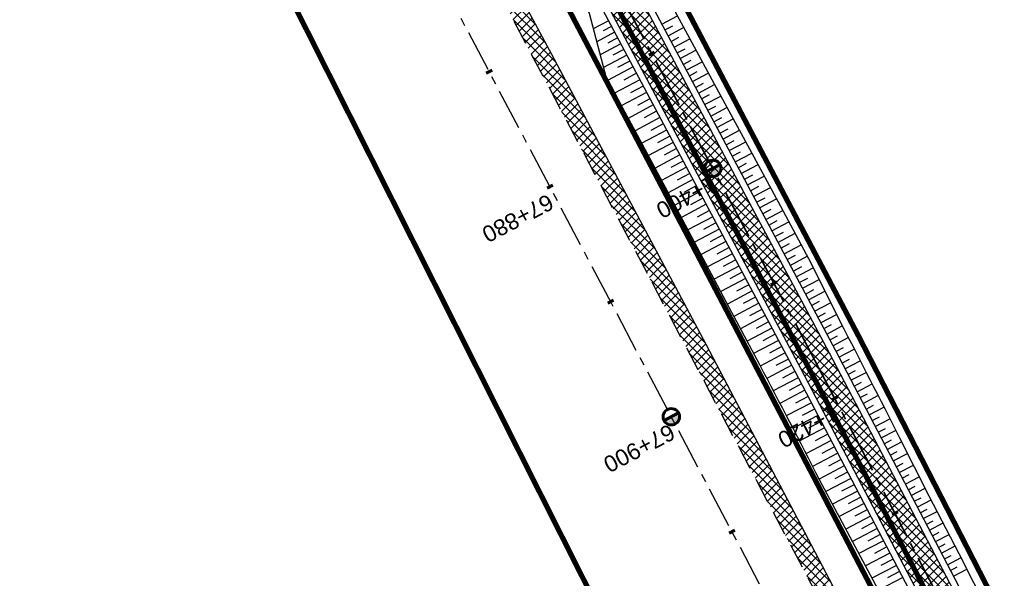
# Model space of a CAD drawing. Header units: metres. Extents: x 7529682 to 7533751, y 5721195 to 5727842.
# Tile 120 of 179: x 7530319 to 7530394, y 5726530 to 5726572. Entities that reach past the tile are written whole.
import ezdxf

# ---------------------------------------------------------------- set-up
doc = ezdxf.new("R2010")
doc.units = ezdxf.units.M
for name, pattern in [('817-dzialki-09-05-04$0$HIDDEN', [0.375, 0.25, -0.125]), ('ACAD_ISO05W100', [33, 24, -3, 0, -3, 0, -3]), ('CENTER', [50.8, 31.75, -6.35, 6.35, -6.35]), ('CENTER2', [28.575, 19.05, -3.175, 3.175, -3.175]), ('HIDDEN', [9.525, 6.35, -3.175])]:
    doc.linetypes.add(name, pattern=pattern)
for name, color, linetype in [('C-DROGI-SYTUACJA', 7, 'Continuous'), ('C-DROGI-SYTUACJA-ETYKIETY', 7, 'Continuous'), ('D-hatch-pobocza', 131, 'Continuous'), ('D-pobocza', 60, 'Continuous'), ('D-rowy', 160, 'Continuous'), ('D-skarpa', 2, 'Continuous'), ('D-skarpa-kreskowanie', 2, 'Continuous')]:
    doc.layers.add(name, color=color, linetype=linetype)
for name, color, linetype, lineweight, true_color in [('D-ewidencja-numery', 7, 'Continuous', 50, 0x40ff00), ('D-hatch-ciag-pieszo-rowerowy', 7, 'Continuous', 13, 0xff9f80), ('D-LR-etap-III', 7, '817-dzialki-09-05-04$0$HIDDEN', 50, 0x00008f)]:
    doc.layers.add(name, color=color, linetype=linetype, lineweight=lineweight, true_color=true_color)
for name, color, linetype, lineweight in [('D-krawędzie', 3, 'Continuous', 30), ('D-obrzeża', 2, 'Continuous', 30), ('D-oś', 10, 'CENTER', 30), ('D-pas-drogowy', 7, 'ACAD_ISO05W100', 50)]:
    doc.layers.add(name, color=color, linetype=linetype, lineweight=lineweight)
doc.layers.add('poprzeczki', color=7, linetype='Continuous', true_color=0x0000c7)
doc.styles.get("Standard").update_dxf_attribs({"font": 'arial.ttf'})
pattern_1 = [(45, (0, 0), (-0.33675960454, 0.33675960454), []), (135, (0, 0), (-0.33675960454, -0.33675960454), [])]

# ---------------------------------------------------------------- blocks, each defined once
blk = doc.blocks.new('kilometraz')
at = {"linetype": 'ByBlock', "lineweight": -2}
blk.add_hatch(color=0, dxfattribs=at).paths.add_polyline_path([(0, -0.28125, 0.41421356), (0.28125, 0, 0.41421356), (0, 0.28125)])
at = {"color": 0, "linetype": 'ByBlock', "lineweight": -2}
blk.add_line((0, 0.28125), (0, -0.28125), dxfattribs=at)
blk.add_circle((0, 0), 0.28125, dxfattribs=at)
blk = doc.blocks.new('AeccTickLine')
at = {"color": 0, "linetype": 'ByBlock', "lineweight": -2}
blk.add_line((0, 1), (0, -1), dxfattribs=at)

msp = doc.modelspace()

# ---------------------------------------------------------------- hatches: boundary and pattern name
at = {"layer": 'D-hatch-ciag-pieszo-rowerowy'}
h = msp.add_hatch(dxfattribs=at)
h.set_pattern_fill('ANSI37', color=256, scale=0.15, style=0)
h.set_pattern_definition(pattern_1)
h.paths.add_polyline_path([(7530324.387, 5726654.066), (7530322.193, 5726652.869), (7530338.815, 5726621.306), (7530355.736, 5726588.901), (7530368.841, 5726564.244), (7530371.746, 5726564.106), (7530357.948, 5726590.066), (7530341.029, 5726622.467)])
h = msp.add_hatch(dxfattribs=at)
h.set_pattern_fill('ANSI37', color=256, scale=0.15, style=0)
h.set_pattern_definition(pattern_1)
h.paths.add_polyline_path([(7530404.057, 5726502.584), (7530380.911, 5726546.861), (7530371.746, 5726564.106), (7530368.841, 5726564.244), (7530378.7, 5726545.696), (7530401.842, 5726501.425), (7530423.333, 5726460.444), (7530443.712, 5726421.565), (7530466.681, 5726377.574), (7530482.337, 5726347.963), (7530485.291, 5726347.724), (7530468.894, 5726378.737), (7530445.927, 5726422.724), (7530425.547, 5726461.605)])
at = {"layer": 'D-hatch-pobocza'}
h = msp.add_hatch(dxfattribs=at)
h.set_pattern_fill('ANSI37', color=256, scale=0.15, style=0)
h.set_pattern_definition(pattern_1)
h.paths.add_polyline_path([(7530484.05, 5726334.34), (7530471.92, 5726357.11), (7530458.95, 5726381.07), (7530447.57, 5726403.23), (7530435.55, 5726425.46), (7530424.34, 5726446.96), (7530408.22, 5726477.68), (7530396.72, 5726499.26), (7530381.74, 5726527.87), (7530371.44, 5726547.5), (7530359.58, 5726569.81), (7530349.42, 5726588.72), (7530332.29, 5726621.37), (7530323.72, 5726638.05), (7530306.54, 5726670.82), (7530298.56, 5726686.33), (7530287.26, 5726707.54), (7530284.291, 5726713.261), (7530282.67, 5726712.404), (7530284.501, 5726708.94), (7530291.376, 5726695.94), (7530296.046, 5726687.107), (7530304.464, 5726671.187), (7530316.604, 5726648.181), (7530333.058, 5726617.014), (7530350.004, 5726585.006), (7530367.258, 5726552.316), (7530385.763, 5726517.235), (7530404.054, 5726482.546), (7530421.087, 5726450.182), (7530442.442, 5726409.661), (7530463.421, 5726369.85), (7530489.269, 5726320.828), (7530506.412, 5726288.291), (7530524.315, 5726254.784), (7530540.549, 5726224.891), (7530548.273, 5726210.669), (7530551.697, 5726207.035), (7530543.21, 5726222.9), (7530538.34, 5726232.11), (7530533.7, 5726240.35), (7530511.95, 5726280.97), (7530499.24, 5726305.31)])

# ---------------------------------------------------------------- linework, layer by layer
at = {"layer": 'C-DROGI-SYTUACJA', "color": 10, "linetype": 'CENTER2', "lineweight": 35, "ltscale": 0.2}
msp.add_lwpolyline([(7530272.969, 5726756.475), (7530281.424, 5726740.504, -0.065084), (7530284.142, 5726733.217), (7530284.891, 5726729.972, 0.064463), (7530289.362, 5726717.937), (7530322.484, 5726654.998), (7530339.922, 5726621.886), (7530356.842, 5726589.483), (7530379.806, 5726546.279), (7530402.949, 5726502.005), (7530424.44, 5726461.025), (7530444.82, 5726422.144)], format="xyb", dxfattribs=at)
at = {"layer": 'D-ewidencja-numery', "color": 12, "ltscale": 15, "true_color": 0xc70000}
msp.add_lwpolyline([(7530277.51, 5726760.213), (7530286.037, 5726744.107), (7530288.097, 5726735.884), (7530290.394, 5726725.047), (7530296.177, 5726713.583), (7530302.726, 5726701.182), (7530325.685, 5726657.466), (7530343.244, 5726623.649), (7530360.23, 5726591.747), (7530383.209, 5726548.059), (7530406.018, 5726503.606), (7530427.465, 5726462.62), (7530447.928, 5726424.388)], dxfattribs=at)
at = {"layer": 'D-krawędzie', "linetype": 'HIDDEN', "ltscale": 0.3}
msp.add_lwpolyline([(7530263.782, 5726749.287), (7530270.196, 5726737.096), (7530272.433, 5726732.819), (7530276.009, 5726725.598), (7530279.7, 5726718.02), (7530284.501, 5726708.94), (7530291.376, 5726695.94), (7530296.046, 5726687.107), (7530304.464, 5726671.187), (7530316.604, 5726648.181), (7530333.058, 5726617.014), (7530350.004, 5726585.006), (7530367.258, 5726552.316), (7530385.763, 5726517.235), (7530404.054, 5726482.546), (7530421.087, 5726450.182), (7530442.442, 5726409.661), (7530463.421, 5726369.85), (7530489.269, 5726320.828), (7530506.412, 5726288.291), (7530524.315, 5726254.784), (7530540.549, 5726224.891), (7530548.24, 5726210.73)], dxfattribs=at)
at = {"layer": 'D-LR-etap-III', "ltscale": 10, "flags": 128}
msp.add_lwpolyline([(7531750.474, 5723895.103, 0.4, 0.4, 0), (7531750.505, 5723895.13, 0.4, 0.4, 0), (7531682.71, 5724022.92, 0.4, 0.4, 0), (7531619.177, 5724147.204, 0.4, 0.4, 0), (7531592.309, 5724198.489, 0.4, 0.4, 0), (7531553.264, 5724272.919, 0.4, 0.4, 0), (7531504.02, 5724366.79, 0.4, 0.4, 0), (7531482.09, 5724407.62, 0.4, 0.4, 0), (7531412.35, 5724541.183, 0.4, 0.4, 0), (7531388.464, 5724586.93, 0.4, 0.4, 0), (7531345.12, 5724669.94, 0.4, 0.4, 0), (7531127.66, 5725081.67, 0.4, 0.4, 0), (7531059.253, 5725211.041, 0.4, 0.4, 0), (7531008.007, 5725307.954, 0.4, 0.4, 0), (7530964.182, 5725390.836, 0.4, 0.4, 0), (7530914.557, 5725484.684, 0.4, 0.4, 0), (7530865.243, 5725577.494, 0.4, 0.4, 0), (7530840.085, 5725624.059, 0.4, 0.4, 0), (7530802.56, 5725694.925, 0.4, 0.4, 0), (7530755.54, 5725787.51, 0.4, 0.4, 0), (7530708.718, 5725876.303, 0.4, 0.4, 0), (7530695.12, 5725902.09, 0.4, 0.4, 0), (7530642.914, 5726001.078, 0.4, 0.4, 0), (7530634.935, 5726016.147, 0.4, 0.4, 0), (7530610.82, 5726061.93, 0.4, 0.4, 0), (7530610.82, 5726061.93, 0.4, 0.4, 0), (7530607.21, 5726063.51, 0.4, 0.4, 0), (7530597.42, 5726080.68, 0.4, 0.4, 0), (7530591.16, 5726088.44, 0.4, 0.4, 0), (7530581.28, 5726107.21, 0.4, 0.4, 0), (7530571.29, 5726130.56, 0.4, 0.4, 0), (7530549.555, 5726171.527, 0.4, 0.4, 0), (7530531.014, 5726206.474, 0.4, 0.4, 0), (7530516.461, 5726236.017, 0.4, 0.4, 0), (7530500.799, 5726266.141, 0.4, 0.4, 0), (7530491.35, 5726283.94, 0.4, 0.4, 0), (7530482.4, 5726303.41, 0.4, 0.4, 0), (7530482.4, 5726303.41, 0.4, 0.4, 0), (7530450.41, 5726357.28, 0.4, 0.4, 0), (7530397.759, 5726458.5, 0.4, 0.4, 0), (7530334.708, 5726583.665, 0.4, 0.4, 0), (7530303.939, 5726645.168, 0.4, 0.4, 0), (7530300.51, 5726651.778, 0.4, 0.4, 0), (7530289.214, 5726671.967, 0.4, 0.4, 0), (7530281.54, 5726685.57, 0.4, 0.4, 0), (7530261.371, 5726724.163, 0.4, 0.4, 0), (7530254.03, 5726738.21, 0.4, 0.4, 0), (7530197.22, 5726845.06, 0.4, 0.4, 0), (7530194.71, 5726849.15, 0.4, 0.4, 0), (7530195.92, 5726850.75, 0.4, 0.4, 0), (7530170.547, 5726892.961, 0.4, 0.4, 0), (7530143.175, 5726945.066, 0.4, 0.4, 0), (7530105.06, 5727018.32, 0.4, 0.4, 0), (7530100.06, 5727027.16, 0.4, 0.4, 0), (7530062.319, 5727099.625, 0.4, 0.4, 0), (7530015.379, 5727189.42, 0.4, 0.4, 0), (7529983.208, 5727250.207, 0.4, 0.4, 0), (7529953.284, 5727306.747, 0.4, 0.4, 0), (7529900.671, 5727406.159, 0.4, 0.4, 0), (7529890.63, 5727425.131, 0.4, 0.4, 0), (7529875.155, 5727454.426, 0.4, 0.4, 0), (7529857.56, 5727487.787, 0.4, 0.4, 0), (7529835.194, 5727530.193, 0.4, 0.4, 0), (7529811.741, 5727574.662, 0.4, 0.4, 0), (7529792.102, 5727611.923, 0.4, 0.4, 0), (7529768.066, 5727657.47, 0.4, 0.4, 0), (7529755.211, 5727682.131, 0.4, 0.4, 0), (7529753.31, 5727681.13, 0.4, 0.4, 0), (7529739.21, 5727707.77, 0.4, 0.4, 0), (7529735.395, 5727711.252, 0.4, 0.4, 0), (7529725.42, 5727730.2, 0.4, 0.4, 0), (7529723.55, 5727729.88, 0.4, 0.4, 0), (7529695.567, 5727782.932, 0.4, 0.4, 0), (7529717.68, 5727794.024, 0.4, 0.4, 0), (7529736.275, 5727758.647, 0.4, 0.4, 0), (7529736.275, 5727758.647, 0.4, 0.4, 0), (7529744.511, 5727750.406, 0.4, 0.4, 0), (7529744.511, 5727750.406, 0.4, 0.4, 0), (7529750.283, 5727738.55, 0.4, 0.4, 0), (7529777.109, 5727687.569, 0.4, 0.4, 0), (7529796.515, 5727651.33, 0.4, 0.4, 0), (7529814.938, 5727616.793, 0.4, 0.4, 0), (7529839.007, 5727572.304, 0.4, 0.4, 0), (7529860.618, 5727532.509, 0.4, 0.4, 0), (7529882.349, 5727491.504, 0.4, 0.4, 0), (7529904.865, 5727449.096, 0.4, 0.4, 0), (7529920.747, 5727418.885, 0.4, 0.4, 0), (7529946.677, 5727368.547, 0.4, 0.4, 0), (7529972.025, 5727320.573, 0.4, 0.4, 0), (7529987.74, 5727290.153, 0.4, 0.4, 0), (7529996.497, 5727273.662, 0.4, 0.4, 0), (7530017.541, 5727234.203, 0.4, 0.4, 0), (7530033.054, 5727204.864, 0.4, 0.4, 0), (7530051.623, 5727170.223, 0.4, 0.4, 0), (7530069.277, 5727137.016, 0.4, 0.4, 0), (7530089.385, 5727097.534, 0.4, 0.4, 0), (7530109.713, 5727060.747, 0.4, 0.4, 0), (7530136.77, 5727011.64, 0.4, 0.4, 0), (7530162.447, 5726962.744, 0.4, 0.4, 0), (7530187.674, 5726916.992, 0.4, 0.4, 0), (7530207.821, 5726879.335, 0.4, 0.4, 0), (7530230.626, 5726834.519, 0.4, 0.4, 0), (7530262.288, 5726776.618, 0.4, 0.4, 0), (7530277.51, 5726760.213, 0.4, 0.4, 0), (7530286.037, 5726744.107, 0.4, 0.4, 0), (7530288.097, 5726735.884, 0.4, 0.4, 0), (7530290.394, 5726725.047, 0.4, 0.4, 0), (7530296.177, 5726713.583, 0.4, 0.4, 0), (7530302.726, 5726701.182, 0.4, 0.4, 0), (7530325.685, 5726657.466, 0.4, 0.4, 0), (7530343.244, 5726623.649, 0.4, 0.4, 0), (7530360.23, 5726591.747, 0.4, 0.4, 0), (7530383.209, 5726548.059, 0.4, 0.4, 0), (7530406.018, 5726503.606, 0.4, 0.4, 0), (7530427.465, 5726462.62, 0.4, 0.4, 0), (7530447.928, 5726424.388, 0.4, 0.4, 0), (7530471.127, 5726379.921, 0.4, 0.4, 0), (7530490.501, 5726343.033, 0.4, 0.4, 0), (7530509.499, 5726306.733, 0.4, 0.4, 0), (7530529.89, 5726267.244, 0.4, 0.4, 0), (7530543.852, 5726238.99, 0.4, 0.4, 0), (7530554.809, 5726218.944, 0.4, 0.4, 0), (7530559.027, 5726212.223, 0.4, 0.4, 0), (7530563.061, 5726206.41, 0.4, 0.4, 0), (7530566.934, 5726200.464, 0.4, 0.4, 0), (7530569.771, 5726194.902, 0.4, 0.4, 0), (7530571.473, 5726191.282, 0.4, 0.4, 0), (7530572.839, 5726188.025, 0.4, 0.4, 0), (7530575.295, 5726182.035, 0.4, 0.4, 0), (7530579.737, 5726173.306, 0.4, 0.4, 0), (7530583.3, 5726167.41, 0.4, 0.4, 0), (7530593.4, 5726163.33, 0.4, 0.4, 0), (7530598.618, 5726155.264, 0.4, 0.4, 0), (7530608.258, 5726140.497, 0.4, 0.4, 0), (7530603.27, 5726136.83, 0.4, 0.4, 0), (7530606.53, 5726131.84, 0.4, 0.4, 0), (7530604.239, 5726124.217, 0.4, 0.4, 0), (7530605.847, 5726121.63, 0.4, 0.4, 0), (7530608.972, 5726116.164, 0.4, 0.4, 0), (7530618.114, 5726097.791, 0.4, 0.4, 0), (7530651.213, 5726034.96, 0.4, 0.4, 0), (7530670.244, 5725998.611, 0.4, 0.4, 0), (7530698.075, 5725945.953, 0.4, 0.4, 0), (7530716.506, 5725911.305, 0.4, 0.4, 0), (7530735.223, 5725875.667, 0.4, 0.4, 0), (7530752.504, 5725842.155, 0.4, 0.4, 0), (7530778.311, 5725793.501, 0.4, 0.4, 0), (7530797.5, 5725756.382, 0.4, 0.4, 0), (7530812.519, 5725728.289, 0.4, 0.4, 0), (7530820.039, 5725713.16, 0.4, 0.4, 0), (7530822.422, 5725710.194, 0.4, 0.4, 0), (7530833.155, 5725688.801, 0.4, 0.4, 0), (7530849.629, 5725656.159, 0.4, 0.4, 0), (7530867.983, 5725621.964, 0.4, 0.4, 0), (7530872.63, 5725612.888, 0.4, 0.4, 0), (7530880.354, 5725597.595, 0.4, 0.4, 0), (7530883.839, 5725593.389, 0.4, 0.4, 0), (7530891.782, 5725587.763, 0.4, 0.4, 0), (7530895.039, 5725584.281, 0.4, 0.4, 0), (7530897.034, 5725580.941, 0.4, 0.4, 0), (7530900.952, 5725579.946, 0.4, 0.4, 0), (7530904.81, 5725571.977, 0.4, 0.4, 0), (7530903.682, 5725568.566, 0.4, 0.4, 0), (7530908.901, 5725558.845, 0.4, 0.4, 0), (7530910.252, 5725545.672, 0.4, 0.4, 0), (7530912.873, 5725538.646, 0.4, 0.4, 0), (7530945.278, 5725478.464, 0.4, 0.4, 0), (7530959.692, 5725450.246, 0.4, 0.4, 0), (7531002.827, 5725368.192, 0.4, 0.4, 0), (7531044.704, 5725290.314, 0.4, 0.4, 0), (7531064.099, 5725253.213, 0.4, 0.4, 0), (7531083.01, 5725216.678, 0.4, 0.4, 0), (7531113.013, 5725158.466, 0.4, 0.4, 0), (7531137.364, 5725113.071, 0.4, 0.4, 0), (7531150.831, 5725086.712, 0.4, 0.4, 0), (7531159.746, 5725076.641, 0.4, 0.4, 0), (7531166.31, 5725074.58, 0.4, 0.4, 0), (7531172.29, 5725062.58, 0.4, 0.4, 0), (7531170.59, 5725055.606, 0.4, 0.4, 0), (7531173.733, 5725044.081, 0.4, 0.4, 0), (7531215.342, 5724964.86, 0.4, 0.4, 0), (7531238.054, 5724921.685, 0.4, 0.4, 0), (7531262.39, 5724875.283, 0.4, 0.4, 0), (7531295.587, 5724811.266, 0.4, 0.4, 0), (7531348.488, 5724712.363, 0.4, 0.4, 0), (7531363.741, 5724682.684, 0.4, 0.4, 0), (7531366.987, 5724675.865, 0.4, 0.4, 0), (7531382.541, 5724646.111, 0.4, 0.4, 0), (7531401.299, 5724610.875, 0.4, 0.4, 0), (7531428.965, 5724558.862, 0.4, 0.4, 0), (7531449.111, 5724520.398, 0.4, 0.4, 0), (7531477.293, 5724465.831, 0.4, 0.4, 0), (7531500.996, 5724421.113, 0.4, 0.4, 0), (7531512.122, 5724400.549, 0.4, 0.4, 0), (7531513.782, 5724396.757, 0.4, 0.4, 0), (7531526.32, 5724379.39, 0.4, 0.4, 0), (7531566.784, 5724302.736, 0.4, 0.4, 0), (7531612.277, 5724225.61, 0.4, 0.4, 0), (7531620.493, 5724210.548, 0.4, 0.4, 0), (7531631.578, 5724196.258, 0.4, 0.4, 0), (7531653.484, 5724152.434, 0.4, 0.4, 0), (7531661.151, 5724128.494, 0.4, 0.4, 0), (7531673.881, 5724101.186, 0.4, 0.4, 0), (7531684.691, 5724081.184, 0.4, 0.4, 0), (7531699.212, 5724051.17, 0.4, 0.4, 0), (7531704.034, 5724040.584, 0.4, 0.4, 0), (7531704.034, 5724040.584, 0.4, 0.4, 0), (7531703.913, 5724037.17, 0.4, 0.4, 0), (7531736.42, 5723969.232, 0.4, 0.4, 0), (7531738.285, 5723967.699, 0.4, 0.4, 0), (7531742.181, 5723962.346, 0.4, 0.4, 0), (7531744.286, 5723958.616, 0.4, 0.4, 0), (7531755.393, 5723944.193, 0.4, 0.4, 0), (7531758.69, 5723936.76, 0.4, 0.4, 0), (7531780.08, 5723929.25, 0.4, 0.4, 0), (7531792.612, 5723906.338, 0.4, 0.4, 0), (7531792.612, 5723906.338, 0.4, 0.4, 0), (7531756.962, 5723883.055, 0.4, 0.4, 0), (7531750.46, 5723895.13, 0.4, 0.4, 0), (7531750.46, 5723895.13, 0, 0, 0)], format="xyseb", dxfattribs=at)
at = {"layer": 'D-obrzeża'}
for points in [[(7530323.59, 5726655.581), (7530341.029, 5726622.467), (7530357.948, 5726590.066), (7530380.911, 5726546.861), (7530404.057, 5726502.584), (7530425.547, 5726461.605), (7530445.927, 5726422.724)], [(7530321.378, 5726654.416), (7530338.815, 5726621.306), (7530355.736, 5726588.901), (7530378.7, 5726545.696), (7530401.842, 5726501.425), (7530423.333, 5726460.444), (7530443.712, 5726421.565)]]:
    msp.add_lwpolyline(points, dxfattribs=at)
at = {"layer": 'D-oś', "ltscale": 0.1}
msp.add_lwpolyline([(7530594.845, 5726110.895), (7530540.21, 5726214.45), (7530503.32, 5726286.651), (7530486.173, 5726319.196), (7530460.325, 5726368.218), (7530439.346, 5726408.03), (7530417.989, 5726448.552), (7530400.958, 5726480.914), (7530382.667, 5726515.602), (7530364.162, 5726550.682), (7530346.91, 5726583.371), (7530329.964, 5726615.378), (7530313.508, 5726646.548), (7530301.37, 5726669.551), (7530292.952, 5726685.471), (7530288.281, 5726694.304), (7530281.407, 5726707.304), (7530276.579, 5726716.435), (7530272.867, 5726724.055), (7530269.314, 5726731.231), (7530267.097, 5726735.47), (7530260.688, 5726747.65), (7530256.664, 5726755.22)], dxfattribs=at)
at = {"layer": 'D-pas-drogowy', "ltscale": 0.2, "flags": 128}
msp.add_lwpolyline([(7531633.019, 5724182.834, 0.4, 0.4, 0), (7531617.559, 5724211.608, 0.4, 0.4, 0), (7531566.784, 5724302.736, 0.4, 0.4, 0), (7531538.419, 5724356.47, 0.4, 0.4, 0), (7531526.32, 5724379.39, 0.4, 0.4, 0), (7531516.102, 5724393.607, 0.4, 0.4, 0.001485), (7531513.78, 5724396.838, 0.4, 0.4, 0), (7531501.87, 5724413.41, 0.4, 0.4, 0), (7531474.926, 5724464.508, 0.4, 0.4, 0), (7531446.2, 5724518.992, 0.4, 0.4, 0), (7531424.962, 5724559.262, 0.4, 0.4, 0), (7531398.444, 5724609.566, 0.4, 0.4, 0), (7531379.647, 5724645.216, 0.4, 0.4, 0), (7531365.23, 5724672.56, 0.4, 0.4, 0), (7531341.306, 5724717.915, 0.4, 0.4, 0), (7531312.9, 5724771.789, 0.4, 0.4, 0), (7531292.591, 5724810.307, 0.4, 0.4, 0), (7531259.392, 5724873.271, 0.4, 0.4, 0), (7531233.74, 5724921.923, 0.4, 0.4, 0), (7531203.073, 5724980.092, 0.4, 0.4, 0), (7531173.471, 5725036.225, 0.4, 0.4, 0), (7531168.27, 5725046.09, 0.4, 0.4, 0), (7531172.29, 5725062.58, 0.4, 0.4, 0), (7531166.31, 5725074.58, 0.4, 0.4, 0), (7531150.32, 5725079.6, 0.4, 0.4, 0), (7531141.5, 5725096.43, 0.4, 0.4, 0), (7531109.312, 5725157.814, 0.4, 0.4, 0), (7531086.641, 5725201.048, 0.4, 0.4, 0), (7531059.198, 5725253.384, 0.4, 0.4, 0), (7531028.207, 5725312.489, 0.4, 0.4, 0), (7530999.105, 5725367.99, 0.4, 0.4, 0), (7530956.248, 5725449.725, 0.4, 0.4, 0), (7530924.398, 5725510.464, 0.4, 0.4, 0), (7530897.51, 5725561.74, 0.4, 0.4, 0), (7530894.46, 5725566.14, 0.4, 0.4, 0), (7530892.16, 5725570.49, 0.4, 0.4, 0), (7530869.363, 5725613.307, 0.4, 0.4, 0), (7530861.694, 5725627.705, 0.4, 0.4, 0), (7530852.74, 5725644.52, 0.4, 0.4, 0), (7530831.51, 5725684.2, 0.4, 0.4, 0), (7530811.13, 5725722.52, 0.4, 0.4, 0), (7530792.348, 5725757.941, 0.4, 0.4, 0), (7530768.03, 5725803.8, 0.4, 0.4, 0), (7530748.769, 5725840.179, 0.4, 0.4, 0), (7530727.7, 5725879.97, 0.4, 0.4, 0), (7530712.098, 5725909.545, 0.4, 0.4, 0), (7530693.644, 5725944.645, 0.4, 0.4, 0), (7530665.702, 5725997.539, 0.4, 0.4, 0), (7530641.76, 5726042.88, 0.4, 0.4, 0), (7530616.5, 5726091.48, 0.4, 0.4, 0), (7530604.628, 5726114.32, 0.4, 0.4, -0.007763), (7530602.5, 5726118.43, 0.4, 0.4, 0), (7530603.992, 5726123.395, 0.4, 0.4, 0), (7530606.53, 5726131.84, 0.4, 0.4, 0), (7530603.27, 5726136.83, 0.4, 0.4, 0), (7530593.776, 5726151.369, 0.4, 0.4, 0), (7530590.203, 5726156.84, 0.4, 0.4, 0), (7530583.3, 5726167.41, 0.4, 0.4, 0), (7530580.578, 5726170.428, 0.4, 0.4, 0), (7530575.85, 5726175.67, 0.4, 0.4, 0), (7530569.01, 5726186.66, 0.4, 0.4, 0), (7530562.555, 5726199.189, 0.4, 0.4, 0), (7530555.67, 5726211.39, 0.4, 0.4, 0), (7530548.29, 5726224.23, 0.4, 0.4, 0), (7530540.58, 5726237.71, 0.4, 0.4, 0), (7530532.68, 5726252.65, 0.4, 0.4, 0), (7530524.06, 5726269.35, 0.4, 0.4, 0), (7530502.82, 5726309.91, 0.4, 0.4, 0), (7530488.83, 5726336.63, 0.4, 0.4, 0), (7530466.03, 5726380.16, 0.4, 0.4, 0), (7530438.47, 5726432.77, 0.4, 0.4, 0), (7530424.53, 5726459.09, 0.4, 0.4, 0), (7530401.63, 5726502.97, 0.4, 0.4, 0), (7530383.38, 5726538.06, 0.4, 0.4, 0), (7530353.97, 5726593.52, 0.4, 0.4, 0), (7530338.47, 5726622.74, 0.4, 0.4, 0), (7530322.01, 5726653.88, 0.4, 0.4, 0), (7530297.54, 5726700.33, 0.4, 0.4, 0), (7530287.38, 5726719.6, 0.4, 0.4, 0), (7530285.95, 5726722.316, 0.4, 0.4, 0), (7530280.26, 5726733.12, 0.4, 0.4, 0), (7530266.73, 5726758.74, 0.4, 0.4, 0), (7530260.42, 5726770.47, 0.4, 0.4, 0), (7530253.25, 5726783.82, 0.4, 0.4, 0), (7530244.95, 5726799.33, 0.4, 0.4, 0), (7530239.39, 5726808.49, 0.4, 0.4, 0), (7530238.29, 5726807.9, 0.4, 0.4, 0), (7530218.11, 5726850.67, 0.4, 0.4, 0), (7530175.907, 5726928.168, 0.4, 0.4, 0), (7530096.68, 5727076.15, 0.4, 0.4, 0), (7530094.68, 5727079.89, 0.4, 0.4, 0), (7530064.597, 5727135.523, 0.4, 0.4, 0), (7530046.731, 5727168.892, 0.4, 0.4, 0), (7530025.803, 5727208.461, 0.4, 0.4, 0), (7530012.847, 5727232.979, 0.4, 0.4, 0), (7529994.15, 5727268.45, 0.4, 0.4, 0), (7529981.671, 5727291.93, 0.4, 0.4, 0), (7529949.89, 5727351.73, 0.4, 0.4, 0), (7529924.75, 5727399.03, 0.4, 0.4, 0), (7529915.516, 5727417.1, 0.4, 0.4, 0), (7529885.83, 5727475.19, 0.4, 0.4, 0), (7529862.56, 5727519.97, 0.4, 0.4, 0), (7529852.985, 5727538.191, 0.4, 0.4, 0), (7529836.513, 5727569.511, 0.4, 0.4, 0), (7529815.369, 5727609.141, 0.4, 0.4, 0), (7529792.795, 5727651.247, 0.4, 0.4, 0), (7529774.199, 5727685.858, 0.4, 0.4, 0), (7529746.966, 5727736.059, 0.4, 0.4, 0), (7529733.92, 5727757.62, 0.4, 0.4, 0), (7529708.607, 5727806.389, 0.4, 0.4, 0), (7529688.492, 5727796.345, 0.4, 0.4, 0), (7529723.55, 5727729.88, 0.4, 0.4, 0), (7529725.42, 5727730.2, 0.4, 0.4, 0), (7529735.38, 5727711.28, 0.4, 0.4, 0), (7529739.21, 5727707.77, 0.4, 0.4, 0), (7529753.31, 5727681.13, 0.4, 0.4, 0), (7529755.178, 5727682.114, 0.4, 0.4, 0), (7529792.102, 5727611.923, 0.4, 0.4, 0), (7529811.741, 5727574.662, 0.4, 0.4, 0), (7529835.194, 5727530.193, 0.4, 0.4, 0), (7529857.56, 5727487.787, 0.4, 0.4, 0), (7529875.155, 5727454.426, 0.4, 0.4, 0), (7529890.63, 5727425.131, 0.4, 0.4, 0), (7529900.671, 5727406.159, 0.4, 0.4, 0), (7529953.284, 5727306.747, 0.4, 0.4, 0), (7529983.208, 5727250.207, 0.4, 0.4, 0), (7530015.379, 5727189.42, 0.4, 0.4, 0), (7530062.319, 5727099.625, 0.4, 0.4, 0), (7530100.06, 5727027.16, 0.4, 0.4, 0), (7530105.06, 5727018.32, 0.4, 0.4, 0), (7530143.175, 5726945.066, 0.4, 0.4, 0), (7530170.547, 5726892.961, 0.4, 0.4, 0), (7530195.92, 5726850.75, 0.4, 0.4, 0), (7530194.71, 5726849.15, 0.4, 0.4, 0), (7530197.22, 5726845.06, 0.4, 0.4, 0), (7530254.03, 5726738.21, 0.4, 0.4, 0), (7530261.371, 5726724.163, 0.4, 0.4, 0), (7530281.54, 5726685.57, 0.4, 0.4, 0), (7530289.214, 5726671.967, 0.4, 0.4, 0), (7530300.51, 5726651.778, 0.4, 0.4, 0), (7530303.939, 5726645.168, 0.4, 0.4, 0), (7530334.708, 5726583.665, 0.4, 0.4, 0), (7530397.759, 5726458.5, 0.4, 0.4, 0), (7530450.41, 5726357.28, 0.4, 0.4, 0), (7530482.4, 5726303.41, 0.4, 0.4, 0), (7530483.688, 5726301.003, 0.4, 0.4, 0), (7530491.35, 5726283.94, 0.4, 0.4, 0), (7530512.67, 5726243.78, 0.4, 0.4, 0), (7530529.43, 5726209.46, 0.4, 0.4, 0), (7530571.29, 5726130.56, 0.4, 0.4, 0), (7530581.28, 5726107.21, 0.4, 0.4, 0), (7530591.16, 5726088.44, 0.4, 0.4, 0), (7530597.42, 5726080.68, 0.4, 0.4, 0), (7530607.21, 5726063.51, 0.4, 0.4, 0), (7530610.82, 5726061.93, 0.4, 0.4, 0), (7530634.935, 5726016.147, 0.4, 0.4, 0), (7530642.914, 5726001.078, 0.4, 0.4, 0), (7530695.12, 5725902.09, 0.4, 0.4, 0), (7530708.718, 5725876.303, 0.4, 0.4, 0), (7530755.54, 5725787.51, 0.4, 0.4, 0), (7530802.56, 5725694.925, 0.4, 0.4, 0), (7530840.085, 5725624.059, 0.4, 0.4, 0), (7530865.243, 5725577.494, 0.4, 0.4, 0), (7530914.557, 5725484.684, 0.4, 0.4, 0), (7530964.182, 5725390.836, 0.4, 0.4, 0), (7531008.007, 5725307.954, 0.4, 0.4, 0), (7531059.253, 5725211.041, 0.4, 0.4, 0), (7531127.66, 5725081.67, 0.4, 0.4, 0), (7531345.12, 5724669.94, 0.4, 0.4, 0), (7531388.464, 5724586.93, 0.4, 0.4, 0), (7531412.35, 5724541.183, 0.4, 0.4, 0), (7531482.09, 5724407.62, 0.4, 0.4, 0), (7531504.02, 5724366.79, 0.4, 0.4, 0), (7531519.374, 5724337.52, 0.4, 0.4, 0), (7531563.749, 5724252.932, 0.4, 0.4, 0), (7531602.175, 5724179.681, 0.4, 0.4, 0), (7531619.177, 5724147.204, 0.4, 0.4, 0), (7531625.038, 5724135.635, 0.4, 0.4, 0), (7531656.796, 5724073.316, 0.4, 0.4, 0), (7531675.12, 5724037.36, 0.4, 0.4, 0), (7531682.71, 5724022.92, 0.4, 0.4, 0), (7531705.565, 5723979.811, 0.4, 0.4, 0), (7531736.606, 5723921.262, 0.4, 0.4, 0), (7531750.46, 5723895.13, 0.4, 0.4, 0), (7531740.77, 5723886.56, 0.4, 0.4, 0), (7531732.86, 5723885, 0.4, 0.4, 0), (7531722.18, 5723887.77, 0.4, 0.4, 0), (7531729.87, 5723862.17, 0.4, 0.4, 0), (7531742.92, 5723861.93, 0.4, 0.4, 0), (7531763.71, 5723859.52, 0.4, 0.4, 0), (7531768.42, 5723854.12, 0.4, 0.4, 0), (7531787.42, 5723817.97, 0.4, 0.4, 0), (7531795.57, 5723809.82, 0.4, 0.4, 0), (7531816.347, 5723819.85, 0.4, 0.4, 0), (7531816.347, 5723819.85, 0.4, 0.4, 0), (7531805.06, 5723843.23, 0.4, 0.4, 0), (7531803.61, 5723886.23, 0.4, 0.4, 0), (7531803.61, 5723886.23, 0.4, 0.4, 0), (7531780.08, 5723929.25, 0.4, 0.4, 0), (7531758.69, 5723936.76, 0.4, 0.4, 0), (7531749.359, 5723946.412, 0.4, 0.4, 0), (7531742.71, 5723953.29, 0.4, 0.4, 0), (7531735.177, 5723967.878, 0.4, 0.4, 0), (7531722.37, 5723992.68, 0.4, 0.4, 0), (7531705.042, 5724030.886, 0.4, 0.4, 0), (7531699.47, 5724043.17, 0.4, 0.4, 0), (7531692.69, 5724058.11, 0.4, 0.4, 0), (7531679.672, 5724084.017, 0.4, 0.4, 0), (7531674.55, 5724094.21, 0.4, 0.4, 0), (7531666.633, 5724114.003, 0.4, 0.4, 0), (7531649, 5724153.82, 0.4, 0.4, 0), (7531641.49, 5724149.34, 0.4, 0.4, 0), (7531626.04, 5724179.34, 0.4, 0.4, 0), (7531633.03, 5724182.84, 0, 0, 0)], format="xyseb", dxfattribs=at)
at = {"layer": 'D-pobocza'}
msp.add_lwpolyline([(7530435.55, 5726425.46), (7530424.34, 5726446.96), (7530408.22, 5726477.68), (7530396.72, 5726499.26), (7530381.74, 5726527.87), (7530371.44, 5726547.5), (7530359.58, 5726569.81), (7530349.42, 5726588.72), (7530332.29, 5726621.37), (7530323.72, 5726638.05), (7530306.54, 5726670.82), (7530298.56, 5726686.33), (7530287.26, 5726707.54), (7530284.291, 5726713.261), (7530282.67, 5726712.404)], dxfattribs=at)
for points in [[(7530324.032, 5726655.814), (7530341.472, 5726622.699), (7530358.39, 5726590.299), (7530381.354, 5726547.095), (7530404.5, 5726502.816), (7530425.99, 5726461.837), (7530446.37, 5726422.955), (7530469.336, 5726378.97), (7530488.808, 5726342.142), (7530507.967, 5726305.936), (7530528.543, 5726266.549), (7530543.47, 5726237.456), (7530554.277, 5726217.509, 0.020438), (7530555.929, 5726214.736), (7530563.577, 5726203.019, -0.024166), (7530565.554, 5726199.643), (7530568.768, 5726193.493, -0.021495), (7530570.611, 5726189.564), (7530573.478, 5726182.701, 0.022535), (7530575.38, 5726178.667), (7530582.909, 5726164.407)], [(7530320.936, 5726654.183), (7530338.372, 5726621.074), (7530355.294, 5726588.668), (7530378.258, 5726545.463), (7530401.399, 5726501.193), (7530422.89, 5726460.212), (7530443.269, 5726421.333), (7530466.238, 5726377.342), (7530485.714, 5726340.506), (7530504.869, 5726304.308), (7530525.434, 5726264.939), (7530540.374, 5726235.824), (7530551.248, 5726215.751, 0.020438), (7530552.942, 5726212.908), (7530560.579, 5726201.207, -0.024166), (7530562.508, 5726197.914), (7530565.617, 5726191.967, -0.021495), (7530567.423, 5726188.116), (7530570.292, 5726181.248, 0.022535), (7530572.232, 5726177.133), (7530572.779, 5726176.098)]]:
    msp.add_lwpolyline(points, format="xyb", dxfattribs=at)
at = {"layer": 'D-rowy', "linetype": 'HIDDEN', "ltscale": 0.1, "const_width": 0.4, "flags": 128}
msp.add_lwpolyline([(7530551.499, 5726212.267), (7530543.597, 5726226.236), (7530531.122, 5726249.92), (7530513.079, 5726284.072), (7530493.258, 5726321.227), (7530474.307, 5726357.907), (7530450.222, 5726402.72), (7530429.968, 5726441.454), (7530407.859, 5726483.738), (7530388.275, 5726520.931), (7530367.428, 5726560.809), (7530342.591, 5726608.109), (7530323.482, 5726644.276), (7530301.727, 5726686.325), (7530278.863, 5726729.805), (7530276.238, 5726736.773), (7530276.238, 5726736.773)], dxfattribs=at)
at = {"layer": 'D-skarpa', "linetype": 'Continuous'}
for points in [[(7530339.364, 5726617.357), (7530341.554, 5726612.86), (7530343.153, 5726608.054), (7530345.302, 5726603.535), (7530347.557, 5726599.072), (7530349.83, 5726594.619), (7530352.104, 5726590.166), (7530353.374, 5726587.672), (7530354.401, 5726585.692), (7530357.85, 5726579.034), (7530359.006, 5726576.815), (7530359.456, 5726575.962), (7530361.18, 5726575.136), (7530362.461, 5726572.989), (7530363.749, 5726568.011), (7530366.149, 5726563.624), (7530368.512, 5726559.218), (7530373.201, 5726550.385), (7530375.539, 5726545.965, -0.003995), (7530380.143, 5726537.119), (7530382.5, 5726532.709), (7530384.855, 5726528.298)], [(7530346.775, 5726615.586), (7530349.115, 5726611.167), (7530359.77, 5726591.012), (7530360.774, 5726589.079), (7530364.13, 5726582.372), (7530365.24, 5726580.128), (7530365.704, 5726579.283), (7530366.439, 5726577.932), (7530370.008, 5726571.338), (7530372.387, 5726566.94), (7530374.785, 5726562.552), (7530377.157, 5726558.15), (7530379.512, 5726553.739), (7530381.741, 5726549.262, -0.003569), (7530386.297, 5726540.336), (7530388.57, 5726535.882), (7530390.877, 5726531.446), (7530393.109, 5726526.971)]]:
    msp.add_lwpolyline(points, format="xyb", dxfattribs=at)
at = {"layer": 'D-skarpa-kreskowanie', "linetype": 'Continuous'}
for p, q in [((7530363.938, 5726572.404, 107.889), (7530362.772, 5726571.784, 107.008)), ((7530368.044, 5726572.137, 108.012), (7530369.233, 5726572.769, 107.114)), ((7530364.173, 5726571.962, 107.887), (7530363.537, 5726571.624, 107.407)), ((7530368.278, 5726571.695, 108.01), (7530368.875, 5726572.013, 107.56)), ((7530368.513, 5726571.254, 108.009), (7530369.709, 5726571.89, 107.106)), ((7530364.407, 5726571.521, 107.886), (7530363.03, 5726570.789, 106.846)), ((7530364.642, 5726571.079, 107.884), (7530363.9, 5726570.685, 107.324)), ((7530368.748, 5726570.812, 108.007), (7530369.347, 5726571.131, 107.555)), ((7530368.982, 5726570.371, 108.006), (7530370.185, 5726571.01, 107.098)), ((7530364.877, 5726570.638, 107.882), (7530363.288, 5726569.793, 106.683)), ((7530365.111, 5726570.196, 107.881), (7530364.264, 5726569.746, 107.241)), ((7530369.217, 5726569.929, 108.004), (7530369.82, 5726570.25, 107.549)), ((7530369.452, 5726569.488, 108.003), (7530370.661, 5726570.131, 107.09)), ((7530365.346, 5726569.755, 107.879), (7530363.545, 5726568.798, 106.52)), ((7530369.686, 5726569.046, 108.001), (7530370.292, 5726569.369, 107.543)), ((7530365.825, 5726568.854, 107.876), (7530363.859, 5726567.81, 106.392)), ((7530365.585, 5726569.305, 107.878), (7530364.631, 5726568.797, 107.157)), ((7530369.921, 5726568.605, 108), (7530371.137, 5726569.251, 107.082)), ((7530366.347, 5726567.871, 107.873), (7530364.393, 5726566.833, 106.398)), ((7530366.086, 5726568.363, 107.875), (7530365.106, 5726567.842, 107.135)), ((7530370.156, 5726568.163, 107.998), (7530370.765, 5726568.487, 107.538)), ((7530370.39, 5726567.722, 107.997), (7530371.612, 5726568.371, 107.074)), ((7530366.607, 5726567.383, 107.871), (7530365.633, 5726566.865, 107.136)), ((7530370.625, 5726567.28, 107.995), (7530371.238, 5726567.606, 107.532)), ((7530370.86, 5726566.839, 107.994), (7530372.088, 5726567.492, 107.066)), ((7530366.866, 5726566.895, 107.869), (7530364.924, 5726565.863, 106.403)), ((7530367.124, 5726566.409, 107.868), (7530366.156, 5726565.895, 107.137)), ((7530371.094, 5726566.397, 107.992), (7530371.71, 5726566.725, 107.527)), ((7530371.329, 5726565.956, 107.99), (7530372.565, 5726566.613, 107.057)), ((7530367.382, 5726565.924, 107.866), (7530365.452, 5726564.898, 106.409)), ((7530371.564, 5726565.514, 107.989), (7530372.184, 5726565.844, 107.52)), ((7530371.798, 5726565.073, 107.987), (7530373.045, 5726565.736, 107.046)), ((7530367.895, 5726564.959, 107.863), (7530365.977, 5726563.939, 106.414)), ((7530367.639, 5726565.441, 107.864), (7530366.677, 5726564.93, 107.138)), ((7530372.033, 5726564.631, 107.986), (7530372.659, 5726564.964, 107.513)), ((7530372.268, 5726564.19, 107.984), (7530373.525, 5726564.858, 107.035)), ((7530368.15, 5726564.479, 107.861), (7530367.193, 5726563.97, 107.138)), ((7530372.502, 5726563.748, 107.983), (7530373.133, 5726564.084, 107.506)), ((7530368.405, 5726563.999, 107.859), (7530366.493, 5726562.983, 106.416)), ((7530368.659, 5726563.521, 107.858), (7530367.704, 5726563.014, 107.136)), ((7530372.737, 5726563.307, 107.981), (7530374.004, 5726563.98, 107.024)), ((7530368.913, 5726563.043, 107.856), (7530367.004, 5726562.029, 106.415)), ((7530369.167, 5726562.566, 107.854), (7530368.213, 5726562.059, 107.134)), ((7530372.972, 5726562.865, 107.98), (7530373.608, 5726563.203, 107.499)), ((7530373.206, 5726562.424, 107.978), (7530374.484, 5726563.103, 107.014)), ((7530369.421, 5726562.089, 107.853), (7530367.515, 5726561.076, 106.414)), ((7530373.441, 5726561.982, 107.977), (7530374.082, 5726562.323, 107.492)), ((7530373.676, 5726561.541, 107.975), (7530374.961, 5726562.224, 107.004)), ((7530369.927, 5726561.136, 107.849), (7530368.025, 5726560.125, 106.413)), ((7530369.674, 5726561.613, 107.851), (7530368.722, 5726561.107, 107.132)), ((7530373.91, 5726561.099, 107.974), (7530374.554, 5726561.442, 107.487)), ((7530374.145, 5726560.658, 107.972), (7530375.436, 5726561.344, 106.997)), ((7530370.18, 5726560.661, 107.848), (7530369.229, 5726560.156, 107.13)), ((7530374.38, 5726560.216, 107.97), (7530375.026, 5726560.56, 107.482)), ((7530374.614, 5726559.775, 107.969), (7530375.91, 5726560.463, 106.99)), ((7530370.432, 5726560.185, 107.846), (7530368.534, 5726559.176, 106.412)), ((7530370.685, 5726559.711, 107.844), (7530369.735, 5726559.206, 107.128)), ((7530374.849, 5726559.333, 107.967), (7530375.498, 5726559.678, 107.477)), ((7530375.084, 5726558.892, 107.966), (7530376.384, 5726559.583, 106.984)), ((7530370.937, 5726559.236, 107.843), (7530369.038, 5726558.226, 106.409)), ((7530375.318, 5726558.45, 107.964), (7530375.97, 5726558.797, 107.472)), ((7530371.442, 5726558.286, 107.839), (7530369.542, 5726557.277, 106.405)), ((7530371.189, 5726558.761, 107.841), (7530370.24, 5726558.256, 107.124)), ((7530375.553, 5726558.009, 107.963), (7530376.859, 5726558.703, 106.977)), ((7530371.946, 5726557.336, 107.836), (7530370.046, 5726556.327, 106.401)), ((7530371.694, 5726557.811, 107.838), (7530370.744, 5726557.307, 107.121)), ((7530375.788, 5726557.567, 107.961), (7530376.442, 5726557.915, 107.467)), ((7530376.022, 5726557.126, 107.96), (7530377.332, 5726557.822, 106.971)), ((7530372.199, 5726556.861, 107.834), (7530371.249, 5726556.356, 107.117)), ((7530376.257, 5726556.684, 107.958), (7530376.912, 5726557.032, 107.463)), ((7530376.492, 5726556.243, 107.957), (7530377.803, 5726556.94, 106.966)), ((7530372.451, 5726556.386, 107.833), (7530370.551, 5726555.376, 106.398)), ((7530372.704, 5726555.911, 107.831), (7530371.754, 5726555.406, 107.114)), ((7530376.726, 5726555.801, 107.955), (7530377.382, 5726556.15, 107.46)), ((7530376.961, 5726555.36, 107.954), (7530378.274, 5726556.058, 106.962)), ((7530372.957, 5726555.436, 107.83), (7530371.056, 5726554.426, 106.394)), ((7530377.196, 5726554.918, 107.952), (7530377.853, 5726555.267, 107.456)), ((7530377.43, 5726554.477, 107.95), (7530378.745, 5726555.175, 106.958)), ((7530373.462, 5726554.486, 107.826), (7530371.56, 5726553.475, 106.391)), ((7530373.209, 5726554.961, 107.828), (7530372.259, 5726554.456, 107.11)), ((7530377.665, 5726554.035, 107.949), (7530378.323, 5726554.385, 107.452)), ((7530377.9, 5726553.594, 107.947), (7530379.216, 5726554.293, 106.953)), ((7530373.967, 5726553.535, 107.823), (7530372.065, 5726552.524, 106.387)), ((7530373.714, 5726554.01, 107.825), (7530372.764, 5726553.505, 107.107)), ((7530378.134, 5726553.152, 107.946), (7530378.793, 5726553.502, 107.449)), ((7530374.22, 5726553.059, 107.821), (7530373.269, 5726552.554, 107.103)), ((7530378.369, 5726552.711, 107.944), (7530379.678, 5726553.406, 106.956)), ((7530374.473, 5726552.584, 107.82), (7530372.57, 5726551.573, 106.383)), ((7530374.725, 5726552.108, 107.818), (7530373.774, 5726551.603, 107.1)), ((7530378.604, 5726552.269, 107.943), (7530379.252, 5726552.614, 107.453)), ((7530378.838, 5726551.828, 107.941), (7530380.124, 5726552.511, 106.971)), ((7530374.978, 5726551.633, 107.816), (7530373.075, 5726550.621, 106.38)), ((7530379.073, 5726551.386, 107.94), (7530379.71, 5726551.724, 107.459)), ((7530379.308, 5726550.945, 107.938), (7530380.569, 5726551.615, 106.985)), ((7530375.484, 5726550.681, 107.813), (7530373.579, 5726549.669, 106.375)), ((7530375.231, 5726551.157, 107.815), (7530374.279, 5726550.651, 107.096)), ((7530379.542, 5726550.503, 107.937), (7530380.167, 5726550.835, 107.465)), ((7530379.777, 5726550.061, 107.935), (7530381.015, 5726550.72, 107)), ((7530375.99, 5726549.729, 107.81), (7530374.084, 5726548.716, 106.37)), ((7530375.737, 5726550.205, 107.811), (7530374.784, 5726549.699, 107.092)), ((7530380.012, 5726549.62, 107.934), (7530380.625, 5726549.946, 107.47)), ((7530380.246, 5726549.178, 107.932), (7530381.461, 5726549.824, 107.015)), ((7530376.243, 5726549.252, 107.808), (7530375.29, 5726548.746, 107.088)), ((7530380.481, 5726548.737, 107.93), (7530381.083, 5726549.057, 107.476)), ((7530380.716, 5726548.295, 107.929), (7530381.912, 5726548.932, 107.025)), ((7530376.497, 5726548.776, 107.806), (7530374.588, 5726547.762, 106.366)), ((7530376.75, 5726548.299, 107.805), (7530375.796, 5726547.792, 107.084)), ((7530377.004, 5726547.822, 107.803), (7530375.094, 5726546.807, 106.361)), ((7530380.95, 5726547.854, 107.927), (7530381.546, 5726548.171, 107.477)), ((7530381.185, 5726547.412, 107.926), (7530382.372, 5726548.044, 107.029)), ((7530377.511, 5726546.867, 107.8), (7530375.599, 5726545.851, 106.356)), ((7530377.257, 5726547.344, 107.801), (7530376.302, 5726546.837, 107.08)), ((7530381.419, 5726546.97, 107.924), (7530382.012, 5726547.281, 107.478)), ((7530381.65, 5726546.527, 107.923), (7530382.832, 5726547.145, 107.034)), ((7530378.019, 5726545.911, 107.796), (7530376.105, 5726544.893, 106.351)), ((7530377.765, 5726546.389, 107.798), (7530376.809, 5726545.881, 107.076)), ((7530381.882, 5726546.084, 107.921), (7530382.471, 5726546.392, 107.478)), ((7530382.114, 5726545.641, 107.92), (7530383.286, 5726546.254, 107.038)), ((7530378.273, 5726545.432, 107.795), (7530377.312, 5726544.93, 107.071)), ((7530382.345, 5726545.198, 107.918), (7530382.929, 5726545.503, 107.479)), ((7530382.577, 5726544.755, 107.917), (7530383.739, 5726545.363, 107.042)), ((7530378.525, 5726544.952, 107.793), (7530376.6, 5726543.946, 106.345)), ((7530378.776, 5726544.471, 107.791), (7530377.813, 5726543.967, 107.067)), ((7530382.809, 5726544.312, 107.915), (7530383.387, 5726544.614, 107.48)), ((7530383.04, 5726543.869, 107.914), (7530384.193, 5726544.471, 107.046)), ((7530379.028, 5726543.99, 107.79), (7530377.099, 5726542.982, 106.339)), ((7530383.272, 5726543.426, 107.912), (7530383.846, 5726543.726, 107.48)), ((7530379.532, 5726543.025, 107.786), (7530377.6, 5726542.015, 106.333)), ((7530379.28, 5726543.508, 107.788), (7530378.315, 5726543.003, 107.062)), ((7530383.503, 5726542.982, 107.91), (7530384.647, 5726543.58, 107.05)), ((7530379.784, 5726542.542, 107.785), (7530378.817, 5726542.037, 107.057)), ((7530383.735, 5726542.539, 107.909), (7530384.304, 5726542.837, 107.481)), ((7530383.967, 5726542.096, 107.907), (7530385.1, 5726542.689, 107.055)), ((7530380.037, 5726542.059, 107.783), (7530378.101, 5726541.048, 106.327)), ((7530380.289, 5726541.576, 107.781), (7530379.321, 5726541.07, 107.053)), ((7530384.198, 5726541.653, 107.906), (7530384.763, 5726541.948, 107.481)), ((7530384.43, 5726541.21, 107.904), (7530385.554, 5726541.797, 107.059)), ((7530380.542, 5726541.092, 107.78), (7530378.605, 5726540.079, 106.322)), ((7530380.796, 5726540.608, 107.778), (7530379.826, 5726540.101, 107.049)), ((7530384.662, 5726540.767, 107.903), (7530385.221, 5726541.059, 107.482)), ((7530384.893, 5726540.324, 107.901), (7530386.007, 5726540.906, 107.063)), ((7530381.049, 5726540.123, 107.776), (7530379.109, 5726539.109, 106.317)), ((7530385.125, 5726539.881, 107.9), (7530385.679, 5726540.171, 107.482)), ((7530385.356, 5726539.438, 107.898), (7530386.461, 5726540.015, 107.067)), ((7530381.556, 5726539.153, 107.773), (7530379.613, 5726538.138, 106.312)), ((7530381.302, 5726539.638, 107.775), (7530380.332, 5726539.131, 107.044)), ((7530385.588, 5726538.994, 107.897), (7530386.138, 5726539.282, 107.483)), ((7530385.82, 5726538.551, 107.895), (7530386.916, 5726539.124, 107.071)), ((7530381.81, 5726538.668, 107.771), (7530380.838, 5726538.16, 107.04)), ((7530386.051, 5726538.108, 107.894), (7530386.597, 5726538.394, 107.483)), ((7530382.063, 5726538.182, 107.769), (7530380.119, 5726537.165, 106.306)), ((7530382.318, 5726537.696, 107.768), (7530381.347, 5726537.189, 107.038)), ((7530386.283, 5726537.665, 107.892), (7530387.37, 5726538.233, 107.074)), ((7530382.572, 5726537.21, 107.766), (7530380.635, 5726536.197, 106.309)), ((7530386.515, 5726537.222, 107.89), (7530387.056, 5726537.505, 107.483)), ((7530386.746, 5726536.779, 107.889), (7530387.824, 5726537.343, 107.078)), ((7530383.078, 5726536.241, 107.763), (7530381.15, 5726535.234, 106.313)), ((7530382.825, 5726536.725, 107.764), (7530381.859, 5726536.221, 107.038)), ((7530386.978, 5726536.336, 107.887), (7530387.515, 5726536.616, 107.484)), ((7530387.209, 5726535.893, 107.886), (7530388.279, 5726536.452, 107.081)), ((7530383.33, 5726535.76, 107.761), (7530382.368, 5726535.257, 107.038)), ((7530387.441, 5726535.45, 107.884), (7530387.974, 5726535.728, 107.484)), ((7530387.673, 5726535.006, 107.883), (7530388.736, 5726535.562, 107.083)), ((7530383.582, 5726535.278, 107.759), (7530381.663, 5726534.275, 106.316)), ((7530383.832, 5726534.798, 107.758), (7530382.875, 5726534.298, 107.038)), ((7530387.904, 5726534.563, 107.881), (7530388.435, 5726534.841, 107.482)), ((7530388.136, 5726534.12, 107.88), (7530389.197, 5726534.675, 107.081)), ((7530384.083, 5726534.318, 107.756), (7530382.173, 5726533.32, 106.319)), ((7530384.333, 5726533.841, 107.754), (7530383.38, 5726533.343, 107.038)), ((7530388.368, 5726533.677, 107.878), (7530388.898, 5726533.954, 107.479)), ((7530384.582, 5726533.364, 107.753), (7530382.681, 5726532.37, 106.323)), ((7530388.599, 5726533.234, 107.877), (7530389.659, 5726533.788, 107.08)), ((7530388.831, 5726532.791, 107.875), (7530389.36, 5726533.068, 107.477)), ((7530385.079, 5726532.413, 107.749), (7530383.186, 5726531.424, 106.325)), ((7530384.831, 5726532.888, 107.751), (7530383.882, 5726532.393, 107.038)), ((7530389.063, 5726532.348, 107.874), (7530390.12, 5726532.901, 107.078)), ((7530385.326, 5726531.94, 107.748), (7530384.382, 5726531.446, 107.037)), ((7530389.294, 5726531.905, 107.872), (7530389.823, 5726532.181, 107.475)), ((7530389.526, 5726531.462, 107.871), (7530390.582, 5726532.014, 107.076)), ((7530385.574, 5726531.467, 107.746), (7530383.689, 5726530.481, 106.328)), ((7530385.82, 5726530.995, 107.745), (7530384.88, 5726530.504, 107.037)), ((7530389.757, 5726531.018, 107.869), (7530390.285, 5726531.294, 107.472)), ((7530389.989, 5726530.575, 107.867), (7530391.038, 5726531.124, 107.079)), ((7530386.066, 5726530.524, 107.743), (7530384.19, 5726529.543, 106.331)), ((7530386.312, 5726530.055, 107.741), (7530385.375, 5726529.566, 107.037)), ((7530390.221, 5726530.132, 107.866), (7530390.741, 5726530.404, 107.475)), ((7530390.452, 5726529.689, 107.864), (7530391.484, 5726530.228, 107.088)), ((7530386.557, 5726529.586, 107.74), (7530384.688, 5726528.609, 106.334))]:
    msp.add_line(p, q, dxfattribs=at)

# ---------------------------------------------------------------- block references
at = {"layer": 'C-DROGI-SYTUACJA-ETYKIETY', "color": 2, "linetype": 'Continuous', "lineweight": 60, "xscale": 0.25, "yscale": 0.25, "zscale": 0.25}
for p, rotation in [((7530354.767, 5726568.483), 297.8248646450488), ((7530359.435, 5726559.64), 297.8248646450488), ((7530364.102, 5726550.796), 297.8248646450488), ((7530373.434, 5726533.106), 297.8114983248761)]:
    msp.add_blockref('AeccTickLine', p, dxfattribs=dict(at, rotation=rotation))
at = {"layer": 'C-DROGI-SYTUACJA-ETYKIETY', "color": 10, "linetype": 'Continuous', "lineweight": 60, "xscale": 2.249999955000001, "yscale": 2.249999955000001, "zscale": 2.249999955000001, "rotation": 297.8114983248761}
msp.add_blockref('kilometraz', (7530368.768, 5726541.951), dxfattribs=at)
at = {"layer": 'poprzeczki', "color": 2, "linetype": 'Continuous', "lineweight": 60}
for p, xscale, yscale, zscale, rotation in [((7530367.262, 5726569.878), 0.2499999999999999, 0.2499999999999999, 0.2499999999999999, 297.9910792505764), ((7530376.649, 5726552.218), 0.2499999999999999, 0.2499999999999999, 0.2499999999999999, 297.9910792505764), ((7530381.322, 5726543.377), 0.25, 0.25, 0.25, 297.5977368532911), ((7530385.955, 5726534.515), 0.25, 0.25, 0.25, 297.5977368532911)]:
    msp.add_blockref('AeccTickLine', p, dxfattribs=dict(at, xscale=xscale, yscale=yscale, zscale=zscale, rotation=rotation))
at = {"layer": 'poprzeczki', "color": 10, "linetype": 'Continuous', "lineweight": 60, "xscale": 2.249999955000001, "yscale": 2.249999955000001, "zscale": 2.249999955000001, "rotation": 297.9910792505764}
msp.add_blockref('kilometraz', (7530371.956, 5726561.048), dxfattribs=at)

# ---------------------------------------------------------------- texts
at = {"layer": 'C-DROGI-SYTUACJA-ETYKIETY', "color": 2}
for s, rotation, p in [('1+400', 207.99108, (7530371.8, 5726560.541)), ('67+880', 207.82486, (7530359.278, 5726559.133)), ('1+420', 207.59774, (7530381.164, 5726542.871)), ('67+900', 207.8115, (7530368.611, 5726541.444))]:
    msp.add_text(s, height=1.25, rotation=rotation, dxfattribs=at).set_placement(p)

doc.saveas('drawing.dxf')
